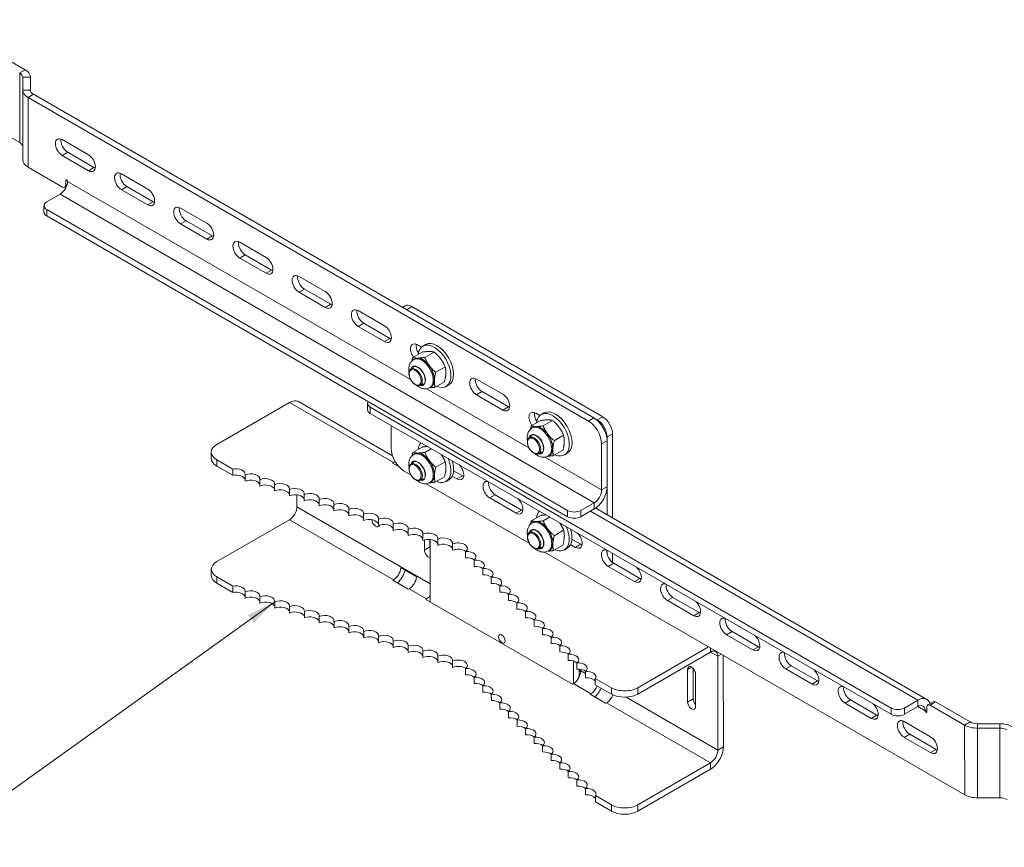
# Model space of a CAD drawing. Header units: inches. Extents: x 7.1 to 93.2, y 4.9 to 57.5.
# Tile 5 of 8: x 62.2 to 82.1, y 26.9 to 43.6. Entities that reach past the tile are written whole.
import ezdxf

# ---------------------------------------------------------------- set-up
doc = ezdxf.new("R2010")
doc.units = ezdxf.units.IN
doc.header["$LTSCALE"] = 6
doc.header["$MEASUREMENT"] = 0
for name, color, linetype, lineweight in [('Symbol (ANSI)', 7, 'Continuous', 5), ('Visible (ANSI)', 7, 'Continuous', 5), ('Visible Narrow (ANSI)', 7, 'Continuous', 5)]:
    doc.layers.add(name, color=color, linetype=linetype, lineweight=lineweight)
doc.styles.add('ROMANS', font='romans.shx')
doc.dimstyles.new('Default (ANSI)$7', dxfattribs={"dimscale": 6, "dimtxt": 0.1, "dimasz": 0.098425, "dimexe": 0.125, "dimexo": 0.0625, "dimgap": 0.031496, "dimtad": 0, "dimtih": 1, "dimtoh": 1, "dimdec": 3, "dimrnd": 1e-08, "dimzin": 0, "dimdsep": 46, "dimtxsty": 'ROMANS', "dimcen": 0.09, "dimdle": 0.393701, "dimclrd": 256, "dimclre": 256, "dimclrt": 256, "dimadec": 0, "dimazin": 0, "dimtfac": 1, "dimtofl": 0, "dimtmove": 0, "dimatfit": 3, "dimfxl": 1, "dimtolj": 1, "dimtzin": 0, "dimlwd": -1, "dimlwe": -1, "dimarcsym": 0})

msp = doc.modelspace()

# ---------------------------------------------------------------- linework, layer by layer
at = {"layer": 'Visible (ANSI)'}
for p, q in [((62.33, 42.565), (60.582, 43.574)), ((62.281, 42.157), (62.281, 42.415)), ((62.437, 42.157), (62.437, 42.415)), ((62.437, 42.415), (62.437, 42.151)), ((62.282, 40.754), (62.281, 42.157)), ((73.79, 35.549), (62.499, 42.071)), ((62.389, 42.007), (73.679, 35.485)), ((62.22, 41.098), (61.864, 41.303)), ((63.076, 41.157), (63.607, 40.851)), ((63.187, 40.902), (63.717, 40.596)), ((63.607, 40.532), (63.077, 40.839)), ((63.085, 40.202), (62.389, 40.604)), ((63.151, 40.24), (63.151, 40.336)), ((64.269, 40.468), (64.799, 40.162)), ((63.163, 40.215), (63.132, 40.197)), ((64.8, 39.843), (64.269, 40.149)), ((64.38, 40.213), (64.91, 39.907)), ((62.764, 39.902), (63.035, 40.058)), ((62.709, 39.825), (62.709, 39.698)), ((62.764, 39.749), (73.259, 33.686)), ((65.462, 39.779), (65.992, 39.473)), ((62.764, 39.622), (73.259, 33.558)), ((65.573, 39.524), (66.103, 39.218)), ((65.992, 39.154), (65.462, 39.46)), ((66.655, 39.09), (67.185, 38.783)), ((67.185, 38.465), (66.655, 38.771)), ((66.765, 38.835), (67.296, 38.529)), ((67.848, 38.401), (68.378, 38.094)), ((67.958, 38.146), (68.488, 37.84)), ((68.378, 37.776), (67.848, 38.082)), ((69.041, 37.712), (69.571, 37.405)), ((69.982, 37.808), (69.93, 37.778)), ((70.012, 37.731), (73.856, 35.51)), ((70.123, 37.794), (73.966, 35.574)), ((69.571, 37.087), (69.041, 37.393)), ((69.151, 37.457), (69.681, 37.151)), ((70.233, 37.022), (70.314, 36.976)), ((70.397, 37.028), (70.342, 36.996)), ((70.331, 36.877), (70.141, 36.767)), ((70.16, 36.726), (70.181, 36.738)), ((70.57, 36.877), (70.381, 36.768)), ((70.153, 36.562), (70.105, 36.535)), ((70.794, 36.578), (70.604, 36.469)), ((71.426, 36.333), (71.956, 36.027)), ((70.34, 36.237), (70.293, 36.21)), ((70.486, 36.161), (70.507, 36.173)), ((70.778, 36.278), (70.589, 36.169)), ((70.865, 36.216), (70.81, 36.184)), ((71.957, 35.709), (71.426, 36.015)), ((71.537, 36.079), (72.067, 35.772)), ((66.19, 35.014), (67.655, 35.859)), ((67.839, 35.878), (69.733, 34.783)), ((69.229, 35.716), (69.229, 35.844)), ((79.779, 29.704), (69.283, 35.767)), ((79.779, 29.577), (69.283, 35.64)), ((72.619, 35.644), (72.7, 35.598)), ((72.782, 35.649), (72.727, 35.618)), ((69.704, 34.938), (69.704, 35.397)), ((72.716, 35.498), (72.527, 35.389)), ((72.545, 35.348), (72.566, 35.36)), ((72.956, 35.499), (72.766, 35.39)), ((72.539, 35.184), (72.491, 35.157)), ((73.179, 35.2), (72.99, 35.091)), ((74.055, 35.166), (74.055, 33.601)), ((74.165, 35.23), (74.166, 33.537)), ((70.331, 34.963), (70.142, 34.854)), ((70.512, 34.93), (70.381, 34.855)), ((73.944, 35.026), (73.945, 34.101)), ((74.055, 35.089), (74.055, 34.164)), ((66.08, 34.733), (66.08, 34.861)), ((70.16, 34.813), (70.181, 34.825)), ((72.726, 34.859), (72.679, 34.832)), ((72.872, 34.783), (72.893, 34.795)), ((73.164, 34.9), (72.975, 34.791)), ((73.251, 34.838), (73.196, 34.806)), ((66.514, 34.52), (66.19, 34.708)), ((66.514, 34.393), (66.19, 34.58)), ((66.514, 34.393), (66.514, 34.52)), ((69.734, 34.639), (69.751, 34.649)), ((69.866, 34.563), (69.734, 34.639)), ((69.815, 34.593), (69.815, 34.626)), ((70.154, 34.649), (70.106, 34.621)), ((70.794, 34.665), (70.605, 34.555)), ((66.76, 34.405), (66.76, 34.277)), ((70.099, 34.404), (69.969, 34.479)), ((70.341, 34.324), (70.294, 34.297)), ((70.779, 34.365), (70.59, 34.256)), ((71.029, 34.32), (70.933, 34.375)), ((70.962, 34.486), (71.14, 34.383)), ((67.059, 34.305), (67.059, 34.178)), ((67.357, 34.205), (67.357, 34.078)), ((72.485, 33.026), (70.411, 34.224)), ((70.487, 34.248), (70.508, 34.26)), ((70.866, 34.302), (70.811, 34.27)), ((67.656, 34.106), (67.656, 33.978)), ((67.805, 33.758), (67.805, 33.998)), ((67.955, 34.006), (67.955, 33.879)), ((72.222, 33.631), (71.692, 33.937)), ((71.802, 34.001), (72.333, 33.694)), ((68.254, 33.907), (68.254, 33.779)), ((68.552, 33.807), (68.552, 33.68)), ((73.525, 33.686), (73.796, 33.842)), ((73.825, 33.734), (80.499, 29.879)), ((68.851, 33.707), (68.851, 33.58)), ((69.15, 33.608), (69.15, 33.48)), ((72.717, 33.585), (72.528, 33.476)), ((72.898, 33.552), (72.767, 33.476)), ((73.525, 33.558), (73.796, 33.715)), ((66.191, 32.654), (67.656, 33.499)), ((69.448, 33.508), (69.448, 33.381)), ((69.747, 33.409), (69.747, 33.281)), ((72.546, 33.435), (72.567, 33.447)), ((70.046, 33.309), (70.046, 33.182)), ((70.345, 33.209), (70.345, 33.082)), ((72.539, 33.271), (72.492, 33.243)), ((73.18, 33.287), (72.991, 33.177)), ((70.376, 32.887), (70.376, 33.093)), ((70.486, 33.102), (70.486, 32.951)), ((70.491, 31.842), (70.491, 33.102)), ((70.643, 33.11), (70.643, 32.982)), ((70.942, 33.01), (70.942, 32.883)), ((72.727, 32.946), (72.679, 32.918)), ((73.165, 32.987), (72.975, 32.877)), ((73.415, 32.942), (73.319, 32.997)), ((73.348, 33.108), (73.525, 33.005)), ((71.205, 32.731), (71.204, 32.858)), ((81.26, 27.957), (72.797, 32.846)), ((72.872, 32.87), (72.893, 32.882)), ((73.252, 32.924), (73.197, 32.892)), ((74.056, 32.883), (74.056, 32.814)), ((74.166, 32.819), (74.166, 32.637)), ((71.377, 32.559), (71.377, 32.686)), ((74.608, 32.252), (74.078, 32.559)), ((74.188, 32.622), (74.718, 32.316)), ((66.081, 32.5), (66.081, 32.373)), ((66.191, 32.347), (66.515, 32.16)), ((69.9, 32.527), (70.214, 32.346)), ((71.549, 32.386), (71.549, 32.513)), ((71.722, 32.213), (71.722, 32.341)), ((66.191, 32.22), (66.515, 32.033)), ((66.515, 32.033), (66.515, 32.16)), ((69.735, 32.279), (69.751, 32.289)), ((70.05, 32.097), (69.735, 32.279)), ((71.894, 32.041), (71.894, 32.168)), ((66.761, 32.045), (66.761, 31.917)), ((67.06, 31.945), (67.06, 31.818)), ((70.066, 32.107), (70.05, 32.097)), ((72.066, 31.868), (72.066, 31.996)), ((67.358, 31.845), (67.358, 31.718)), ((67.657, 31.746), (67.657, 31.618)), ((70.403, 31.894), (70.419, 31.903)), ((73.358, 30.186), (70.403, 31.894)), ((72.239, 31.696), (72.239, 31.823)), ((75.801, 31.563), (75.271, 31.87)), ((75.381, 31.933), (75.911, 31.627)), ((67.956, 31.646), (67.956, 31.519)), ((68.254, 31.547), (68.254, 31.419)), ((72.411, 31.523), (72.411, 31.651)), ((68.553, 31.447), (68.553, 31.32)), ((68.852, 31.347), (68.852, 31.22)), ((72.584, 31.351), (72.584, 31.478)), ((69.151, 31.248), (69.151, 31.12)), ((69.449, 31.148), (69.449, 31.021)), ((72.756, 31.178), (72.756, 31.306)), ((76.994, 30.874), (76.463, 31.181)), ((76.574, 31.244), (77.104, 30.938)), ((69.748, 31.048), (69.748, 30.921)), ((70.047, 30.949), (70.047, 30.822)), ((72.928, 31.006), (72.928, 31.133)), ((73.101, 30.833), (73.101, 30.96)), ((70.345, 30.849), (70.345, 30.722)), ((70.644, 30.75), (70.644, 30.622)), ((73.273, 30.661), (73.273, 30.788)), ((76.1, 30.938), (74.673, 30.114)), ((74.673, 29.986), (76.137, 30.832)), ((76.397, 30.766), (76.398, 28.921)), ((70.943, 30.65), (70.943, 30.523)), ((73.38, 30.65), (73.381, 30.199)), ((73.446, 30.488), (73.446, 30.615)), ((76.287, 30.746), (76.287, 28.858)), ((77.767, 30.555), (78.297, 30.249)), ((71.205, 30.371), (71.205, 30.498)), ((73.49, 30.453), (73.523, 30.434)), ((73.491, 30.488), (73.491, 30.473)), ((73.491, 30.453), (73.491, 30.327)), ((73.618, 30.316), (73.618, 30.443)), ((75.677, 29.825), (75.677, 30.483)), ((75.787, 30.504), (75.788, 29.889)), ((75.836, 30.391), (75.836, 29.733)), ((78.186, 30.185), (77.656, 30.491)), ((71.378, 30.199), (71.378, 30.326)), ((73.375, 30.196), (73.358, 30.186)), ((74.142, 30.114), (73.818, 30.301)), ((73.818, 30.301), (73.818, 30.173)), ((74.142, 29.986), (73.818, 30.173)), ((71.55, 30.026), (71.55, 30.153)), ((71.723, 29.853), (71.722, 29.981)), ((73.711, 29.982), (73.728, 29.992)), ((74.026, 29.8), (73.711, 29.982)), ((71.895, 29.681), (71.895, 29.808)), ((74.042, 29.81), (74.026, 29.8)), ((79.379, 29.496), (78.849, 29.802)), ((78.959, 29.866), (79.49, 29.56)), ((80.315, 29.861), (80.044, 29.704)), ((80.627, 29.83), (80.517, 29.767)), ((80.564, 29.762), (81.259, 29.36)), ((80.674, 29.826), (81.37, 29.424)), ((72.067, 29.508), (72.067, 29.636)), ((80.044, 29.577), (80.315, 29.733)), ((80.497, 29.724), (80.497, 29.628)), ((72.24, 29.336), (72.24, 29.463)), ((80.042, 29.432), (80.572, 29.125)), ((81.965, 29.388), (81.519, 29.388)), ((72.412, 29.163), (72.412, 29.291)), ((80.152, 29.177), (80.682, 28.871)), ((81.519, 29.298), (81.965, 29.298)), ((72.585, 28.991), (72.584, 29.118)), ((80.572, 28.807), (80.042, 29.113)), ((72.757, 28.818), (72.757, 28.946)), ((72.929, 28.646), (72.929, 28.773)), ((73.102, 28.473), (73.102, 28.6)), ((74.673, 27.754), (76.138, 28.599)), ((73.274, 28.301), (73.274, 28.428)), ((74.673, 27.626), (76.138, 28.472)), ((73.446, 28.128), (73.446, 28.255)), ((73.619, 27.955), (73.619, 28.083)), ((73.819, 27.941), (74.143, 27.754)), ((73.819, 27.941), (73.819, 27.813)), ((73.819, 27.813), (74.143, 27.626)), ((81.519, 27.895), (81.965, 27.895))]:
    msp.add_line(p, q, dxfattribs=at)
for centre, major_axis, ratio, start_param, end_param in [((62.07, 42.415), (0.211, 0), 0.577518, 6.282633, 7.068032), ((62.07, 42.415), (0.367, 0), 0.577518, 6.282633, 7.068032), ((62.648, 42.157), (-0.367, 0), 0.577518, 6.282633, 7.068032), ((62.648, 42.157), (-0.211, 0), 0.577518, 6.282633, 7.068032), ((62.071, 41.011), (0.211, 0), 0.577518, 0.048322, 0.784846), ((63.077, 40.998), (-0.098, 0.169), 0.576948, 5.497846, 8.639438), ((63.187, 41.061), (0.098, -0.169), 0.576948, 3.743574, 5.497846), ((62.649, 40.754), (-0.367, 0), 0.577518, 0, 0.784846), ((63.607, 40.691), (0.098, -0.169), 0.576948, 5.497846, 8.639438), ((63.717, 40.755), (0.098, -0.169), 0.576948, 5.497846, 5.681203), ((64.269, 40.309), (-0.098, 0.169), 0.576948, 5.497846, 8.639438), ((64.38, 40.372), (0.098, -0.169), 0.576948, 3.743574, 5.497846), ((63.035, 40.231), (0.106, 0.183), 0.577585, 3.927484, 5.498281), ((63.168, 40.326), (-0.0117, 0.0203), 0.576948, 3.927049, 7.068642), ((63.085, 40.279), (0.0469, -0.0812), 0.576948, 5.497846, 7.068642), ((64.799, 40.002), (0.098, -0.169), 0.576948, 5.497846, 8.639438), ((62.897, 39.825), (-0.187, 0), 0.577518, 5.497235, 7.068032), ((64.91, 40.066), (0.098, -0.169), 0.576948, 5.497846, 5.681203), ((62.897, 39.698), (-0.187, 0), 0.577518, 0, 0.784846), ((65.462, 39.62), (-0.098, 0.169), 0.576948, 5.497846, 8.639438), ((65.573, 39.683), (0.098, -0.169), 0.576948, 3.743574, 5.497846), ((65.992, 39.313), (0.098, -0.169), 0.576948, 5.497846, 8.639438), ((66.103, 39.377), (0.098, -0.169), 0.576948, 5.497846, 5.681203), ((66.655, 38.931), (-0.098, 0.169), 0.576948, 5.497846, 8.639438), ((66.765, 38.994), (0.098, -0.169), 0.576948, 3.743574, 5.497846), ((67.185, 38.624), (0.098, -0.169), 0.576948, 5.497846, 8.639438), ((67.295, 38.688), (0.098, -0.169), 0.576948, 5.497846, 5.681203), ((67.848, 38.241), (-0.098, 0.169), 0.576948, 5.497846, 8.639438), ((67.958, 38.305), (0.098, -0.169), 0.576948, 3.743574, 5.497846), ((68.378, 37.935), (0.098, -0.169), 0.576948, 5.497846, 8.639438), ((68.488, 37.999), (0.098, -0.169), 0.576948, 5.497846, 5.681203), ((69.041, 37.552), (-0.098, 0.169), 0.576948, 5.497846, 8.639438), ((69.151, 37.616), (0.098, -0.169), 0.576948, 3.743574, 5.497846), ((70.123, 37.565), (-0.141, 0.244), 0.576948, 5.497846, 6.283185), ((69.571, 37.246), (0.098, -0.169), 0.576948, 5.497846, 8.639438), ((69.681, 37.31), (0.098, -0.169), 0.576948, 5.497846, 5.681203), ((70.631, 36.622), (-0.234, 0.406), 0.576948, 3.141593, 6.283185), ((70.233, 36.863), (-0.098, 0.169), 0.576948, 5.497846, 8.045354), ((70.344, 36.927), (0.098, -0.169), 0.576948, 3.743574, 4.774196), ((70.576, 36.59), (-0.234, 0.406), 0.576948, 2.483918, 6.94086), ((70.344, 36.456), (0.163, -0.283), 0.576948, 6.240872, 9.451458), ((70.344, 36.456), (0.163, -0.283), 0.576948, 0, 3.141593), ((71.426, 36.174), (-0.098, 0.169), 0.576948, 5.497846, 8.639438), ((71.537, 36.238), (0.098, -0.169), 0.576948, 3.743574, 5.497846), ((71.956, 35.868), (0.098, -0.169), 0.576948, 5.497846, 8.639438), ((67.655, 35.56), (0.184, 0.318), 0.577585, 0, 0.785892), ((69.416, 35.844), (-0.187, 0), 0.577518, 5.93572, 7.068032), ((69.416, 35.716), (-0.187, 0), 0.577518, 0, 0.784846), ((72.067, 35.932), (0.098, -0.169), 0.576948, 5.497846, 5.681203), ((73.017, 35.243), (-0.234, 0.406), 0.576948, 3.141593, 6.283185), ((72.619, 35.485), (-0.098, 0.169), 0.576948, 5.497846, 8.045354), ((72.729, 35.549), (0.098, -0.169), 0.576948, 3.743574, 4.774196), ((72.962, 35.212), (-0.234, 0.406), 0.576948, 2.483918, 6.94086), ((73.79, 35.242), (-0.188, 0.325), 0.576948, 3.927049, 5.497846), ((73.966, 35.344), (-0.141, 0.244), 0.576948, 3.927049, 5.497846), ((72.729, 35.078), (0.163, -0.283), 0.576948, 6.240872, 9.451458), ((72.729, 35.078), (0.163, -0.283), 0.576948, 0, 3.141593), ((73.679, 35.179), (0.188, -0.325), 0.576948, 0.785457, 2.356253), ((73.856, 35.281), (0.141, -0.244), 0.576948, 0.785457, 2.356253), ((66.455, 34.861), (-0.375, 0), 0.577518, 5.497235, 7.068032), ((69.969, 34.785), (-0.188, 0.325), 0.576948, 0.785457, 2.356253), ((70.577, 34.676), (-0.234, 0.406), 0.576948, 0.184153, 0.657675), ((66.455, 34.733), (-0.375, 0), 0.577518, 0, 0.784846), ((70.344, 34.542), (0.163, -0.283), 0.576948, 6.240872, 9.451458), ((70.344, 34.542), (0.163, -0.283), 0.576948, 0, 3.141593), ((70.577, 34.676), (0.234, -0.406), 0.576948, 5.625511, 7.669946), ((66.574, 34.418), (0.187, 0), 0.577518, 6.161751, 8.178016), ((69.751, 34.349), (0.184, 0.318), 0.577585, 0.642448, 0.785892), ((70.632, 34.708), (0.234, -0.406), 0.576948, 0, 1.19605), ((71.029, 34.479), (0.098, -0.169), 0.576948, 5.497846, 8.34713), ((66.574, 34.29), (0.187, 0), 0.577518, 0.121435, 1.89483), ((66.873, 34.318), (0.187, 0), 0.577518, 6.161751, 8.497912), ((67.171, 34.218), (0.187, 0), 0.577518, 6.161751, 8.497912), ((71.14, 34.543), (0.098, -0.169), 0.576948, 5.497846, 5.681203), ((66.873, 34.191), (0.187, 0), 0.577518, 0.121435, 2.214726), ((67.171, 34.091), (0.187, 0), 0.577518, 0.121435, 2.214726), ((67.47, 34.119), (0.187, 0), 0.577518, 6.161751, 8.497912), ((67.769, 34.019), (0.187, 0), 0.577518, 6.161751, 8.497912), ((71.692, 34.096), (-0.098, 0.169), 0.576948, 5.790154, 8.639438), ((71.802, 34.16), (0.098, -0.169), 0.576948, 3.769608, 5.497846), ((73.796, 34.014), (0.184, 0.318), 0.577585, 3.927484, 5.498281), ((67.47, 33.992), (0.187, 0), 0.577518, 0.121435, 2.214726), ((67.769, 33.892), (0.187, 0), 0.577518, 0.121435, 2.214726), ((68.067, 33.92), (0.187, 0), 0.577518, 6.161751, 8.497912), ((68.366, 33.82), (0.187, 0), 0.577518, 6.161751, 8.497912), ((73.796, 34.014), (0.106, 0.183), 0.577585, 3.927484, 5.498281), ((67.656, 33.672), (0.106, 0.183), 0.577585, 3.927484, 5.498281), ((68.067, 33.792), (0.187, 0), 0.577518, 0.121435, 2.214726), ((68.366, 33.693), (0.187, 0), 0.577518, 0.121435, 2.214726), ((68.665, 33.72), (0.187, 0), 0.577518, 6.161751, 8.497912), ((68.964, 33.621), (0.187, 0), 0.577518, 6.161751, 8.497912), ((72.222, 33.79), (0.098, -0.169), 0.576948, 5.497846, 8.34713), ((68.665, 33.593), (0.187, 0), 0.577518, 0.121435, 2.214726), ((68.964, 33.493), (0.187, 0), 0.577518, 0.121435, 2.214726), ((69.262, 33.521), (0.187, 0), 0.577518, 6.161751, 8.497912), ((69.561, 33.422), (0.187, 0), 0.577518, 6.161751, 8.497912), ((72.333, 33.854), (0.098, -0.169), 0.576948, 5.497846, 5.681203), ((72.962, 33.298), (-0.234, 0.406), 0.576948, 0.184153, 0.657675), ((73.392, 33.762), (-0.187, 0), 0.577518, 0.784846, 2.355643), ((73.392, 33.635), (0.187, 0), 0.577518, 3.926439, 5.497235), ((69.262, 33.394), (0.187, 0), 0.577518, 0.121435, 2.214726), ((69.395, 33.454), (0.0563, -0.0974), 0.576948, 3.950977, 6.857108), ((69.561, 33.294), (0.187, 0), 0.577518, 0.121435, 2.214726), ((69.86, 33.322), (0.187, 0), 0.577518, 6.161751, 8.497912), ((70.158, 33.222), (0.187, 0), 0.577518, 6.161751, 8.497912), ((72.73, 33.164), (0.163, -0.283), 0.576948, 6.240872, 9.451458), ((72.73, 33.164), (0.163, -0.283), 0.576948, 0, 3.141593), ((72.962, 33.298), (0.234, -0.406), 0.576948, 5.625511, 7.669946), ((69.86, 33.195), (0.187, 0), 0.577518, 0.121435, 2.214726), ((70.158, 33.095), (0.187, 0), 0.577518, 0.121435, 2.214726), ((70.457, 33.123), (0.187, 0), 0.577518, 6.161751, 8.497912), ((70.756, 33.023), (0.187, 0), 0.577518, 6.161751, 8.497912), ((73.017, 33.33), (0.234, -0.406), 0.576948, 0, 1.19605), ((73.415, 33.101), (0.098, -0.169), 0.576948, 5.497846, 8.34713), ((70.457, 32.995), (0.187, 0), 0.577518, 0.121435, 2.214726), ((70.566, 32.905), (0.0563, -0.0974), 0.576948, 3.927049, 4.276008), ((70.756, 32.896), (0.187, 0), 0.577518, 0.121435, 2.214726), ((71.055, 32.924), (0.187, 0), 0.577518, 5.638152, 8.497912), ((73.525, 33.164), (0.098, -0.169), 0.576948, 5.497846, 5.681203), ((70.455, 32.841), (0.0563, -0.0974), 0.576948, 3.927049, 5.962897), ((71.055, 32.796), (-0.187, 0), 0.577518, 3.770247, 5.356319), ((71.227, 32.751), (0.187, 0), 0.577518, 5.638152, 7.974313), ((71.227, 32.624), (-0.187, 0), 0.577518, 3.770247, 4.83272), ((74.078, 32.718), (-0.098, 0.169), 0.576948, 5.790154, 8.639438), ((74.188, 32.782), (0.098, -0.169), 0.576948, 3.769608, 5.497846), ((66.456, 32.501), (-0.375, 0), 0.577518, 5.497235, 7.068032), ((71.399, 32.578), (0.187, 0), 0.577518, 5.638152, 7.974313), ((71.399, 32.451), (-0.187, 0), 0.577518, 3.770247, 4.83272), ((74.608, 32.412), (0.098, -0.169), 0.576948, 5.497846, 8.34713), ((66.456, 32.373), (-0.375, 0), 0.577518, 0, 0.784846), ((69.751, 32.461), (0.106, 0.183), 0.577585, 3.927484, 5.38694), ((69.751, 32.461), (-0.184, -0.318), 0.577585, 1.10319, 1.938021), ((70.066, 32.279), (-0.106, -0.183), 0.577585, 0.785892, 2.245347), ((71.572, 32.406), (0.187, 0), 0.577518, 5.638152, 7.974313), ((71.572, 32.279), (-0.187, 0), 0.577518, 3.770247, 4.83272), ((71.744, 32.233), (0.187, 0), 0.577518, 5.638152, 7.974313), ((66.575, 32.058), (0.187, 0), 0.577518, 6.161751, 8.178016), ((71.744, 32.106), (-0.187, 0), 0.577518, 3.770247, 4.83272), ((71.917, 32.061), (0.187, 0), 0.577518, 5.638152, 7.974313), ((74.718, 32.475), (0.098, -0.169), 0.576948, 5.497846, 5.681203), ((75.271, 32.029), (-0.098, 0.169), 0.576948, 5.790154, 8.639438), ((75.381, 32.093), (0.098, -0.169), 0.576948, 3.769608, 5.497846), ((66.575, 31.93), (0.187, 0), 0.577518, 0.121435, 1.89483), ((66.873, 31.958), (0.187, 0), 0.577518, 6.161751, 8.497912), ((66.873, 31.831), (0.187, 0), 0.577518, 0.121435, 2.214726), ((67.172, 31.858), (0.187, 0), 0.577518, 6.161751, 8.497912), ((70.419, 32.075), (0.106, 0.183), 0.577585, 3.927484, 4.43293), ((71.917, 31.933), (-0.187, 0), 0.577518, 3.770247, 4.83272), ((72.089, 31.888), (0.187, 0), 0.577518, 5.638152, 7.974313), ((67.172, 31.731), (0.187, 0), 0.577518, 0.121435, 2.214726), ((67.471, 31.759), (0.187, 0), 0.577518, 6.161751, 8.497912), ((67.471, 31.631), (0.187, 0), 0.577518, 0.121435, 2.214726), ((67.77, 31.659), (0.187, 0), 0.577518, 6.161751, 8.497912), ((72.089, 31.761), (-0.187, 0), 0.577518, 3.770247, 4.83272), ((72.261, 31.716), (0.187, 0), 0.577518, 5.638152, 7.974313), ((75.801, 31.723), (0.098, -0.169), 0.576948, 5.497846, 8.34713), ((67.77, 31.532), (0.187, 0), 0.577518, 0.121435, 2.214726), ((68.068, 31.56), (0.187, 0), 0.577518, 6.161751, 8.497912), ((68.068, 31.432), (0.187, 0), 0.577518, 0.121435, 2.214726), ((68.367, 31.46), (0.187, 0), 0.577518, 6.161751, 8.497912), ((72.261, 31.588), (-0.187, 0), 0.577518, 3.770247, 4.83272), ((72.434, 31.543), (0.187, 0), 0.577518, 5.638152, 7.974313), ((75.911, 31.786), (0.098, -0.169), 0.576948, 5.497846, 5.681203), ((68.367, 31.333), (0.187, 0), 0.577518, 0.121435, 2.214726), ((68.666, 31.36), (0.187, 0), 0.577518, 6.161751, 8.497912), ((68.666, 31.233), (0.187, 0), 0.577518, 0.121435, 2.214726), ((68.964, 31.261), (0.187, 0), 0.577518, 6.161751, 8.497912), ((72.434, 31.416), (-0.187, 0), 0.577518, 3.770247, 4.83272), ((72.606, 31.371), (0.187, 0), 0.577518, 5.638152, 7.974313), ((72.606, 31.243), (-0.187, 0), 0.577518, 3.770247, 4.83272), ((76.463, 31.34), (-0.098, 0.169), 0.576948, 5.790154, 8.639438), ((76.574, 31.403), (0.098, -0.169), 0.576948, 3.769608, 5.497846), ((68.964, 31.133), (0.187, 0), 0.577518, 0.121435, 2.214726), ((69.263, 31.161), (0.187, 0), 0.577518, 6.161751, 8.497912), ((69.263, 31.034), (0.187, 0), 0.577518, 0.121435, 2.214726), ((69.562, 31.062), (0.187, 0), 0.577518, 6.161751, 8.497912), ((72.779, 31.198), (0.187, 0), 0.577518, 5.638152, 7.974313), ((72.779, 31.071), (-0.187, 0), 0.577518, 3.770247, 4.83272), ((76.994, 31.033), (0.098, -0.169), 0.576948, 5.497846, 8.34713), ((69.562, 30.934), (0.187, 0), 0.577518, 0.121435, 2.214726), ((69.861, 30.962), (0.187, 0), 0.577518, 6.161751, 8.497912), ((69.861, 30.835), (0.187, 0), 0.577518, 0.121435, 2.214726), ((70.159, 30.862), (0.187, 0), 0.577518, 6.161751, 8.497912), ((72.951, 31.026), (0.187, 0), 0.577518, 5.638152, 7.974313), ((72.951, 30.898), (-0.187, 0), 0.577518, 3.770247, 4.83272), ((73.123, 30.853), (0.187, 0), 0.577518, 5.638152, 7.974313), ((70.159, 30.735), (0.187, 0), 0.577518, 0.121435, 2.214726), ((70.458, 30.763), (0.187, 0), 0.577518, 6.161751, 8.497912), ((70.458, 30.635), (0.187, 0), 0.577518, 0.121435, 2.214726), ((70.757, 30.663), (0.187, 0), 0.577518, 6.161751, 8.497912), ((73.123, 30.726), (-0.187, 0), 0.577518, 3.770247, 4.83272), ((73.296, 30.68), (0.187, 0), 0.577518, 5.638152, 7.974313), ((76.137, 30.66), (0.106, 0.183), 0.577585, 5.498281, 7.069077), ((77.104, 31.097), (0.098, -0.169), 0.576948, 5.497846, 5.681203), ((77.656, 30.651), (-0.098, 0.169), 0.576948, 5.790154, 8.639438), ((77.767, 30.714), (0.098, -0.169), 0.576948, 3.769608, 5.497846), ((70.757, 30.536), (0.187, 0), 0.577518, 0.121435, 2.214726), ((71.055, 30.563), (0.187, 0), 0.577518, 5.638152, 8.497912), ((73.296, 30.553), (-0.187, 0), 0.577518, 3.770247, 4.83272), ((73.468, 30.508), (0.187, 0), 0.577518, 5.638152, 7.974313), ((75.757, 30.437), (-0.0563, 0.0974), 0.576948, 3.927049, 7.068642), ((71.055, 30.436), (-0.187, 0), 0.577518, 3.770247, 5.356319), ((71.228, 30.391), (0.187, 0), 0.577518, 5.638152, 7.974313), ((71.228, 30.264), (-0.187, 0), 0.577518, 3.770247, 4.83272), ((73.375, 30.368), (-0.106, -0.183), 0.577585, 0.785892, 2.245347), ((73.468, 30.381), (-0.187, 0), 0.577518, 3.770247, 4.83272), ((73.641, 30.335), (0.187, 0), 0.577518, 5.958048, 7.974313), ((78.186, 30.344), (0.098, -0.169), 0.576948, 5.497846, 8.34713), ((71.4, 30.218), (0.187, 0), 0.577518, 5.638152, 7.974313), ((71.4, 30.091), (-0.187, 0), 0.577518, 3.770247, 4.83272), ((71.573, 30.046), (0.187, 0), 0.577518, 5.638152, 7.974313), ((73.641, 30.208), (0.187, 0), 0.577518, 0.325138, 1.691127), ((78.297, 30.408), (0.098, -0.169), 0.576948, 5.497846, 5.681203), ((71.573, 29.918), (-0.187, 0), 0.577518, 3.770247, 4.83272), ((71.745, 29.873), (0.187, 0), 0.577518, 5.638152, 7.974313), ((73.727, 30.164), (0.106, 0.183), 0.577585, 3.927484, 4.969729), ((73.727, 30.164), (-0.184, -0.318), 0.577585, 1.10319, 1.71763), ((74.042, 29.982), (-0.106, -0.183), 0.577585, 0.785892, 1.835355), ((74.408, 30.267), (-0.375, 0), 0.577518, 0.784846, 2.355643), ((74.408, 30.139), (0.375, 0), 0.577518, 3.926439, 5.497235), ((78.849, 29.962), (-0.098, 0.169), 0.576948, 5.790154, 8.639438), ((78.959, 30.025), (0.098, -0.169), 0.576948, 3.769608, 5.497846), ((71.745, 29.746), (-0.187, 0), 0.577518, 3.770247, 4.83272), ((71.917, 29.701), (0.187, 0), 0.577518, 5.638152, 7.974313), ((75.757, 29.779), (0.0563, -0.0974), 0.576948, 3.927049, 7.068642), ((75.867, 29.843), (0.0563, -0.0974), 0.576948, 3.927049, 5.09917), ((79.379, 29.655), (0.098, -0.169), 0.576948, 5.497846, 8.34713), ((80.315, 29.561), (0.184, 0.318), 0.577585, 5.800324, 7.069077), ((80.315, 29.561), (0.106, 0.183), 0.577585, 5.498281, 7.069077), ((80.564, 29.685), (-0.0469, 0.0812), 0.576948, 5.497846, 7.068642), ((80.674, 29.749), (-0.0469, 0.0812), 0.576948, 5.497846, 6.283185), ((71.917, 29.573), (-0.187, 0), 0.577518, 3.770247, 4.83272), ((72.09, 29.528), (0.187, 0), 0.577518, 5.638152, 7.974313), ((79.49, 29.719), (0.098, -0.169), 0.576948, 5.497846, 5.681203), ((79.912, 29.781), (-0.187, 0), 0.577518, 0.784846, 2.355643), ((79.912, 29.653), (0.187, 0), 0.577518, 3.926439, 5.497235), ((80.481, 29.638), (0.0117, -0.0203), 0.576948, 3.927049, 7.068642), ((72.09, 29.401), (-0.187, 0), 0.577518, 3.770247, 4.83272), ((72.262, 29.356), (0.187, 0), 0.577518, 5.638152, 7.974313), ((80.042, 29.273), (-0.098, 0.169), 0.576948, 5.497846, 8.639438), ((80.152, 29.336), (0.098, -0.169), 0.576948, 3.743574, 5.497846), ((81.519, 29.51), (0.211, 0), 0.577518, 3.926439, 4.711837), ((81.965, 29.176), (-0.367, 0), 0.577518, 3.926439, 4.711837), ((72.262, 29.228), (-0.187, 0), 0.577518, 3.770247, 4.83272), ((72.435, 29.183), (0.187, 0), 0.577518, 5.638152, 7.974313), ((72.435, 29.056), (-0.187, 0), 0.577518, 3.770247, 4.83272), ((81.519, 29.51), (0.367, 0), 0.577518, 3.926439, 4.711837), ((81.965, 29.176), (0.211, 0), 0.577518, 0.784846, 1.570244), ((72.607, 29.011), (0.187, 0), 0.577518, 5.638152, 7.974313), ((72.607, 28.883), (-0.187, 0), 0.577518, 3.770247, 4.83272), ((80.572, 28.966), (0.098, -0.169), 0.576948, 5.497846, 8.639438), ((72.779, 28.838), (0.187, 0), 0.577518, 5.638152, 7.974313), ((72.779, 28.711), (-0.187, 0), 0.577518, 3.770247, 4.83272), ((72.952, 28.665), (0.187, 0), 0.577518, 5.638152, 7.974313), ((76.138, 28.771), (0.184, 0.318), 0.577585, 3.927484, 5.498281), ((76.138, 28.771), (0.106, 0.183), 0.577585, 3.927484, 5.498281), ((80.682, 29.03), (0.098, -0.169), 0.576948, 5.497846, 5.681203), ((72.952, 28.538), (-0.187, 0), 0.577518, 3.770247, 4.83272), ((73.124, 28.493), (0.187, 0), 0.577518, 5.638152, 7.974313), ((73.124, 28.366), (-0.187, 0), 0.577518, 3.770247, 4.83272), ((73.297, 28.32), (0.187, 0), 0.577518, 5.638152, 7.974313), ((73.297, 28.193), (-0.187, 0), 0.577518, 3.770247, 4.83272), ((73.469, 28.148), (0.187, 0), 0.577518, 5.638152, 7.974313), ((73.469, 28.021), (-0.187, 0), 0.577518, 3.770247, 4.83272), ((73.641, 27.975), (0.187, 0), 0.577518, 5.958048, 7.974313), ((73.641, 27.848), (0.187, 0), 0.577518, 0.325138, 1.691127), ((81.52, 28.107), (-0.367, 0), 0.577518, 0.784846, 1.570244), ((81.965, 27.773), (0.211, 0), 0.577518, 0.784846, 1.570244), ((74.408, 27.907), (-0.375, 0), 0.577518, 0.784846, 2.355643), ((74.408, 27.779), (0.375, 0), 0.577518, 3.926439, 5.497235)]:
    msp.add_ellipse(centre, major_axis=major_axis, ratio=ratio, start_param=start_param, end_param=end_param, dxfattribs=at)
msp.add_ellipse((71.936, 31.097), major_axis=(-0.0469, 0.0812), ratio=0.576948, dxfattribs=at)
for points, knots in [([(70.16, 36.726), (70.14, 36.715), (70.123, 36.7), (70.094, 36.666), (70.083, 36.645), (70.066, 36.599), (70.061, 36.573), (70.059, 36.522), (70.061, 36.497), (70.065, 36.472)], [3.984685, 3.984685, 3.984685, 3.984685, 4.195867, 4.195867, 4.426172, 4.426172, 4.713825, 4.713825, 4.990499, 4.990499, 4.990499, 4.990499]), ([(70.105, 36.535), (70.095, 36.529), (70.087, 36.521), (70.073, 36.5), (70.068, 36.487), (70.062, 36.458), (70.062, 36.442), (70.065, 36.406), (70.069, 36.388), (70.082, 36.351), (70.09, 36.333), (70.11, 36.298), (70.122, 36.282), (70.147, 36.252), (70.161, 36.24), (70.19, 36.219), (70.205, 36.211), (70.235, 36.201), (70.249, 36.199), (70.274, 36.202), (70.284, 36.205), (70.293, 36.21)], [2.356136, 2.356136, 2.356136, 2.356136, 2.633682, 2.633682, 2.932687, 2.932687, 3.260611, 3.260611, 3.594239, 3.594239, 3.92575, 3.92575, 4.256195, 4.256195, 4.587686, 4.587686, 4.921296, 4.921296, 5.249214, 5.249214, 5.497729, 5.497729, 5.497729, 5.497729]), ([(70.219, 36.206), (70.225, 36.201), (70.231, 36.196), (70.265, 36.171), (70.295, 36.155), (70.357, 36.137), (70.388, 36.134), (70.443, 36.142), (70.465, 36.149), (70.486, 36.161)], [6.121651, 6.121651, 6.121651, 6.121651, 6.20752, 6.20752, 6.586342, 6.586342, 6.902921, 6.902921, 7.126277, 7.126277, 7.126277, 7.126277]), ([(72.545, 35.348), (72.526, 35.337), (72.509, 35.322), (72.48, 35.288), (72.469, 35.267), (72.452, 35.221), (72.447, 35.195), (72.444, 35.144), (72.446, 35.119), (72.451, 35.094)], [3.984685, 3.984685, 3.984685, 3.984685, 4.195867, 4.195867, 4.426172, 4.426172, 4.713825, 4.713825, 4.990499, 4.990499, 4.990499, 4.990499]), ([(72.491, 35.157), (72.481, 35.151), (72.473, 35.142), (72.459, 35.122), (72.454, 35.109), (72.448, 35.08), (72.447, 35.063), (72.451, 35.028), (72.455, 35.01), (72.467, 34.973), (72.476, 34.954), (72.496, 34.92), (72.507, 34.903), (72.533, 34.874), (72.547, 34.861), (72.575, 34.841), (72.591, 34.833), (72.62, 34.823), (72.635, 34.821), (72.66, 34.823), (72.67, 34.827), (72.679, 34.832)], [2.356136, 2.356136, 2.356136, 2.356136, 2.633682, 2.633682, 2.932687, 2.932687, 3.260611, 3.260611, 3.594239, 3.594239, 3.92575, 3.92575, 4.256195, 4.256195, 4.587686, 4.587686, 4.921296, 4.921296, 5.249214, 5.249214, 5.497729, 5.497729, 5.497729, 5.497729]), ([(70.16, 34.813), (70.141, 34.802), (70.124, 34.787), (70.095, 34.752), (70.084, 34.732), (70.067, 34.686), (70.062, 34.66), (70.059, 34.608), (70.061, 34.583), (70.066, 34.559)], [3.984685, 3.984685, 3.984685, 3.984685, 4.195867, 4.195867, 4.426172, 4.426172, 4.713825, 4.713825, 4.990499, 4.990499, 4.990499, 4.990499]), ([(72.604, 34.828), (72.61, 34.823), (72.616, 34.818), (72.65, 34.793), (72.681, 34.777), (72.743, 34.759), (72.774, 34.756), (72.828, 34.764), (72.851, 34.771), (72.872, 34.783)], [6.121651, 6.121651, 6.121651, 6.121651, 6.20752, 6.20752, 6.586342, 6.586342, 6.902921, 6.902921, 7.126277, 7.126277, 7.126277, 7.126277]), ([(70.106, 34.621), (70.096, 34.616), (70.088, 34.607), (70.074, 34.587), (70.069, 34.574), (70.063, 34.545), (70.062, 34.528), (70.066, 34.493), (70.07, 34.474), (70.082, 34.438), (70.091, 34.419), (70.111, 34.385), (70.122, 34.368), (70.148, 34.339), (70.162, 34.326), (70.191, 34.305), (70.206, 34.297), (70.235, 34.287), (70.25, 34.285), (70.275, 34.288), (70.285, 34.291), (70.294, 34.297)], [2.356136, 2.356136, 2.356136, 2.356136, 2.633682, 2.633682, 2.932687, 2.932687, 3.260611, 3.260611, 3.594239, 3.594239, 3.92575, 3.92575, 4.256195, 4.256195, 4.587686, 4.587686, 4.921296, 4.921296, 5.249214, 5.249214, 5.497729, 5.497729, 5.497729, 5.497729]), ([(70.219, 34.293), (70.225, 34.288), (70.231, 34.283), (70.265, 34.258), (70.296, 34.242), (70.358, 34.224), (70.389, 34.22), (70.443, 34.228), (70.466, 34.236), (70.487, 34.248)], [6.121651, 6.121651, 6.121651, 6.121651, 6.20752, 6.20752, 6.586342, 6.586342, 6.902921, 6.902921, 7.126277, 7.126277, 7.126277, 7.126277]), ([(72.546, 33.435), (72.527, 33.424), (72.51, 33.409), (72.481, 33.374), (72.47, 33.354), (72.452, 33.308), (72.448, 33.281), (72.445, 33.23), (72.447, 33.205), (72.451, 33.18)], [3.984685, 3.984685, 3.984685, 3.984685, 4.195867, 4.195867, 4.426172, 4.426172, 4.713825, 4.713825, 4.990499, 4.990499, 4.990499, 4.990499]), ([(72.492, 33.243), (72.482, 33.237), (72.473, 33.229), (72.459, 33.208), (72.454, 33.196), (72.448, 33.167), (72.448, 33.15), (72.451, 33.115), (72.455, 33.096), (72.468, 33.059), (72.476, 33.041), (72.496, 33.006), (72.508, 32.99), (72.533, 32.961), (72.547, 32.948), (72.576, 32.927), (72.591, 32.919), (72.621, 32.909), (72.636, 32.907), (72.66, 32.91), (72.67, 32.913), (72.679, 32.918)], [2.356136, 2.356136, 2.356136, 2.356136, 2.633682, 2.633682, 2.932687, 2.932687, 3.260611, 3.260611, 3.594239, 3.594239, 3.92575, 3.92575, 4.256195, 4.256195, 4.587686, 4.587686, 4.921296, 4.921296, 5.249214, 5.249214, 5.497729, 5.497729, 5.497729, 5.497729]), ([(72.605, 32.915), (72.611, 32.91), (72.617, 32.905), (72.651, 32.88), (72.681, 32.864), (72.744, 32.846), (72.775, 32.842), (72.829, 32.85), (72.852, 32.858), (72.872, 32.87)], [6.121651, 6.121651, 6.121651, 6.121651, 6.20752, 6.20752, 6.586342, 6.586342, 6.902921, 6.902921, 7.126277, 7.126277, 7.126277, 7.126277])]:
    msp.add_open_spline(points, degree=3, knots=knots, dxfattribs=at)
for points, weights in [([(70.126, 36.701), (70.132, 36.732), (70.141, 36.767)], [1.04632554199, 1.02839762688, 1.00014442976]), ([(70.141, 36.767), (70.222, 36.745), (70.381, 36.768)], [1.00014444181, 1.15494702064, 1.000192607]), ([(70.57, 36.877), (70.489, 36.899), (70.331, 36.877)], [1.00021219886, 1.15496964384, 1.00016403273]), ([(70.381, 36.768), (70.454, 36.596), (70.604, 36.469)], [1.000192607, 1.15494702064, 1.00014444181]), ([(70.794, 36.578), (70.72, 36.75), (70.57, 36.877)], [1.00016403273, 1.15496964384, 1.00021219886]), ([(70.778, 36.278), (70.825, 36.451), (70.794, 36.578)], [1.00016399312, 1.15478620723, 1.00016401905]), ([(70.604, 36.469), (70.558, 36.297), (70.589, 36.169)], [1.00014442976, 1.1547635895, 1.00014440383]), ([(70.589, 36.169), (70.525, 36.16), (70.479, 36.158)], [1.00014440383, 1.05729988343, 1.07219995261]), ([(72.956, 35.499), (72.875, 35.521), (72.716, 35.498)], [1.00021219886, 1.15496964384, 1.00016403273]), ([(72.511, 35.323), (72.517, 35.354), (72.527, 35.389)], [1.04632554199, 1.02839762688, 1.00014442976]), ([(72.527, 35.389), (72.608, 35.367), (72.766, 35.39)], [1.00014444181, 1.15494702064, 1.000192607]), ([(72.766, 35.39), (72.839, 35.218), (72.99, 35.091)], [1.000192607, 1.15494702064, 1.00014444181]), ([(73.179, 35.2), (73.106, 35.372), (72.956, 35.499)], [1.00016403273, 1.15496964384, 1.00021219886]), ([(73.164, 34.9), (73.21, 35.072), (73.179, 35.2)], [1.00016399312, 1.15478620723, 1.00016401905]), ([(70.436, 34.974), (70.391, 34.972), (70.331, 34.963)], [1.07028153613, 1.05381077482, 1.00016403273]), ([(72.99, 35.091), (72.944, 34.918), (72.975, 34.791)], [1.00014442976, 1.1547635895, 1.00014440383]), ([(70.126, 34.788), (70.132, 34.819), (70.142, 34.854)], [1.04632554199, 1.02839762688, 1.00014442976]), ([(70.142, 34.854), (70.223, 34.832), (70.381, 34.855)], [1.00014444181, 1.15494702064, 1.000192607]), ([(70.381, 34.855), (70.454, 34.683), (70.605, 34.555)], [1.000192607, 1.15494702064, 1.00014444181]), ([(70.794, 34.665), (70.758, 34.75), (70.712, 34.815)], [1.00016403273, 1.07126023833, 1.07706315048]), ([(72.975, 34.791), (72.911, 34.782), (72.865, 34.779)], [1.00014440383, 1.05729988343, 1.07219995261]), ([(70.605, 34.555), (70.559, 34.383), (70.59, 34.256)], [1.00014442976, 1.1547635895, 1.00014440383]), ([(70.779, 34.365), (70.825, 34.537), (70.794, 34.665)], [1.00016399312, 1.15478620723, 1.00016401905]), ([(70.59, 34.256), (70.526, 34.246), (70.48, 34.244)], [1.00014440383, 1.05729988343, 1.07219995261]), ([(72.821, 33.596), (72.777, 33.594), (72.717, 33.585)], [1.07028153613, 1.05381077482, 1.00016403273]), ([(72.512, 33.409), (72.518, 33.44), (72.528, 33.476)], [1.04632554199, 1.02839762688, 1.00014442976]), ([(72.528, 33.476), (72.609, 33.454), (72.767, 33.476)], [1.00014444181, 1.15494702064, 1.000192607]), ([(72.767, 33.476), (72.84, 33.305), (72.991, 33.177)], [1.000192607, 1.15494702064, 1.00014444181]), ([(73.18, 33.287), (73.144, 33.372), (73.097, 33.437)], [1.00016403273, 1.07126023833, 1.07706315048]), ([(72.991, 33.177), (72.944, 33.005), (72.975, 32.877)], [1.00014442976, 1.1547635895, 1.00014440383]), ([(73.165, 32.987), (73.211, 33.159), (73.18, 33.287)], [1.00016399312, 1.15478620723, 1.00016401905]), ([(72.975, 32.877), (72.912, 32.868), (72.866, 32.866)], [1.00014440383, 1.05729988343, 1.07219995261])]:
    msp.add_rational_spline(points, weights, degree=2, dxfattribs=at)
at = {"layer": 'Visible Narrow (ANSI)'}
for p, q in [((62.22, 42.501), (62.33, 42.565)), ((62.22, 41.098), (62.22, 42.501)), ((62.437, 42.415), (62.281, 42.415)), ((62.437, 42.151), (62.437, 42.415)), ((62.281, 42.157), (62.437, 42.157)), ((62.499, 42.071), (62.389, 42.007)), ((62.389, 42.007), (62.389, 40.604)), ((63.187, 40.902), (63.077, 40.839)), ((63.717, 40.596), (63.607, 40.532)), ((63.151, 40.336), (63.168, 40.346)), ((63.184, 40.317), (70.095, 36.325)), ((63.176, 40.254), (63.151, 40.24)), ((64.38, 40.213), (64.269, 40.149)), ((73.796, 33.842), (63.035, 40.058)), ((64.91, 39.907), (64.8, 39.843)), ((62.764, 39.622), (62.764, 39.749)), ((65.573, 39.524), (65.462, 39.46)), ((66.103, 39.218), (65.992, 39.154)), ((66.765, 38.835), (66.655, 38.771)), ((67.296, 38.529), (67.185, 38.465)), ((67.958, 38.146), (67.848, 38.082)), ((68.488, 37.84), (68.378, 37.776)), ((70.012, 37.731), (70.123, 37.794)), ((69.151, 37.457), (69.041, 37.393)), ((69.681, 37.151), (69.571, 37.087)), ((70.418, 36.138), (72.48, 34.947)), ((71.537, 36.079), (71.426, 36.015)), ((69.751, 34.649), (67.655, 35.859)), ((69.283, 35.64), (69.283, 35.767)), ((72.067, 35.772), (71.957, 35.709)), ((73.79, 35.549), (73.679, 35.485)), ((73.966, 35.574), (73.856, 35.51)), ((74.055, 35.166), (74.165, 35.23)), ((73.944, 35.026), (74.055, 35.089)), ((72.803, 34.76), (73.945, 34.101)), ((66.19, 34.58), (66.19, 34.708)), ((71.14, 34.383), (71.029, 34.32)), ((73.945, 34.101), (74.055, 34.164)), ((71.802, 34.001), (71.692, 33.937)), ((67.805, 33.758), (70.491, 32.206)), ((73.796, 33.715), (73.796, 33.842)), ((72.333, 33.694), (72.222, 33.631)), ((73.259, 33.686), (73.259, 33.558)), ((73.525, 33.558), (73.525, 33.686)), ((80.315, 29.861), (73.719, 33.671)), ((69.751, 32.289), (67.656, 33.499)), ((70.486, 32.951), (70.376, 32.887)), ((73.525, 33.005), (73.415, 32.942)), ((74.188, 32.622), (74.078, 32.559)), ((66.191, 32.22), (66.191, 32.347)), ((74.718, 32.316), (74.608, 32.252)), ((70.419, 31.903), (70.066, 32.107)), ((75.381, 31.933), (75.271, 31.87)), ((75.911, 31.627), (75.801, 31.563)), ((76.574, 31.244), (76.463, 31.181)), ((76.137, 30.832), (76.137, 30.916)), ((76.287, 30.746), (76.137, 30.832)), ((76.359, 30.788), (76.287, 30.746)), ((77.104, 30.938), (76.994, 30.874)), ((77.767, 30.555), (77.656, 30.491)), ((73.491, 30.473), (73.618, 30.4)), ((75.757, 30.529), (75.677, 30.483)), ((73.728, 29.992), (73.375, 30.196)), ((78.297, 30.249), (78.186, 30.185)), ((74.142, 30.114), (74.142, 29.986)), ((74.673, 29.986), (74.673, 30.114)), ((76.138, 28.599), (74.042, 29.81)), ((74.442, 29.924), (76.287, 28.858)), ((75.788, 29.889), (75.677, 29.825)), ((78.959, 29.866), (78.849, 29.802)), ((80.315, 29.733), (80.315, 29.861)), ((80.564, 29.762), (80.674, 29.826)), ((79.49, 29.56), (79.379, 29.496)), ((79.779, 29.704), (79.779, 29.577)), ((80.044, 29.577), (80.044, 29.704)), ((80.464, 29.647), (80.315, 29.733)), ((80.464, 29.647), (80.497, 29.666)), ((81.259, 29.36), (81.37, 29.424)), ((81.519, 29.388), (81.519, 29.298)), ((81.965, 29.298), (81.965, 29.388)), ((80.152, 29.177), (80.042, 29.113)), ((81.26, 27.957), (81.259, 29.36)), ((81.519, 29.298), (81.519, 27.895)), ((81.965, 27.895), (81.965, 29.298)), ((76.287, 28.858), (76.398, 28.921)), ((80.682, 28.871), (80.572, 28.807)), ((76.138, 28.472), (76.138, 28.599)), ((74.143, 27.754), (74.143, 27.626)), ((74.673, 27.626), (74.673, 27.754))]:
    msp.add_line(p, q, dxfattribs=at)
for centre, major_axis, start_param, end_param in [((70.323, 36.444), (0.163, -0.283), 0, 3.141593), ((70.244, 36.398), (-0.108, 0.186), 2.623121, 6.80356), ((70.199, 36.372), (0.094, -0.162), 0, 3.141593), ((70.244, 36.398), (0.104, -0.179), 5.845646, 9.862317), ((72.708, 35.066), (0.163, -0.283), 0, 3.141593), ((72.63, 35.02), (-0.108, 0.186), 2.623121, 6.80356), ((72.585, 34.994), (0.094, -0.162), 0, 3.141593), ((72.63, 35.02), (0.104, -0.179), 5.845646, 9.862317), ((70.323, 34.53), (0.163, -0.283), 0, 3.141593), ((70.245, 34.485), (-0.108, 0.186), 2.623121, 6.80356), ((70.2, 34.459), (0.094, -0.162), 0, 3.141593), ((70.245, 34.485), (0.104, -0.179), 5.845646, 9.862317), ((72.709, 33.152), (0.163, -0.283), 0, 3.141593), ((72.631, 33.107), (-0.108, 0.186), 2.623121, 6.80356), ((72.586, 33.081), (0.094, -0.162), 0, 3.141593), ((72.631, 33.107), (0.104, -0.179), 5.845646, 9.862317)]:
    msp.add_ellipse(centre, major_axis=major_axis, ratio=0.576948, start_param=start_param, end_param=end_param, dxfattribs=at)
for centre in [(70.189, 36.366), (72.574, 34.988), (70.189, 34.453), (72.575, 33.075)]:
    msp.add_ellipse(centre, major_axis=(-0.086, 0.149), ratio=0.576948, dxfattribs=at)

# ---------------------------------------------------------------- leaders
at = {"layer": 'Symbol (ANSI)', "annotation_type": 0, "has_hookline": 1, "hookline_direction": 1, "text_width": 5.743}
msp.add_leader([(67.358, 31.845), (60.454, 26.897), (59.863, 26.897)], dimstyle='Default (ANSI)$7', override={"dimtad": 0}, dxfattribs=at)

doc.saveas('drawing.dxf')
